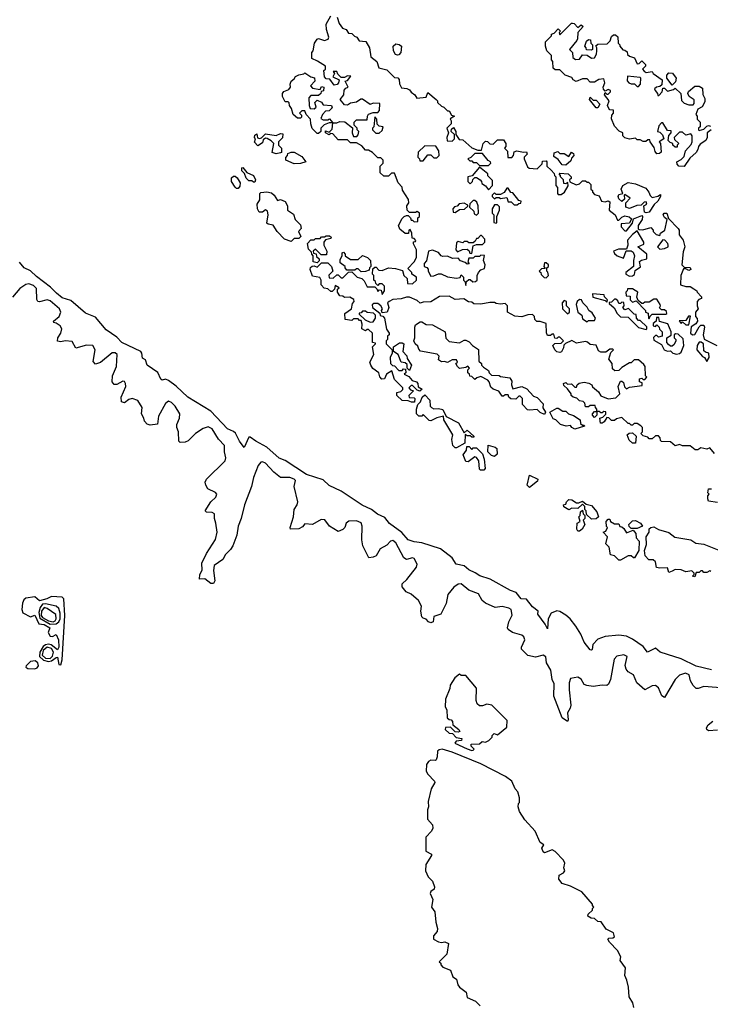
# Model space of a CAD drawing. Extents: x 2472589 to 2662339, y 701009 to 849030.
# Tile 186 of 256: x 2593815 to 2598368, y 756205 to 762690. Entities that reach past the tile are written whole.
import ezdxf

# ---------------------------------------------------------------- set-up
doc = ezdxf.new("R2010")
doc.units = 0

msp = doc.modelspace()

# ---------------------------------------------------------------- linework, layer by layer
at = {"layer": '0CON05XD'}
for points in [[(2595655, 762327.5), (2595687, 762333), (2595695, 762340), (2595733.3, 762313.3), (2595758.3, 762308.3), (2595760, 762285), (2595732.5, 762255), (2595745, 762240), (2595795, 762230), (2595805, 762250), (2595820, 762245), (2595818.3, 762221.7), (2595801.7, 762218.3), (2595800, 762205), (2595785, 762190), (2595735, 762190), (2595720, 762175), (2595722.5, 762125), (2595730, 762105), (2595755, 762102.5), (2595770, 762115), (2595760, 762145), (2595775, 762160), (2595805, 762147.5), (2595815, 762130), (2595870, 762125), (2595875, 762110), (2595855, 762090), (2595831.7, 762088.3), (2595810, 762065), (2595800, 762040), (2595815, 762030), (2595845, 762030), (2595857, 762037), (2595880, 762010), (2595905, 762010), (2595925, 762020), (2595958.3, 762018.3), (2596008.3, 761978.3), (2596007.5, 761945), (2596015, 761920), (2596038.3, 761921.7), (2596047, 761933), (2596050, 761955), (2596040, 761965), (2596040, 761975), (2596020, 761995), (2596020, 762015), (2596035, 762030), (2596105, 762030), (2596107.5, 762055), (2596115, 762067.5), (2596145, 762080), (2596175, 762080), (2596187, 762093), (2596188.3, 762138.3), (2596145, 762140), (2596125, 762132.5), (2596075, 762167.5), (2596063.3, 762166.7), (2596035, 762147.5), (2595995, 762140), (2595975, 762127.5), (2595955, 762130), (2595927.5, 762165), (2595952.5, 762195), (2595953, 762227), (2595965, 762240), (2595980, 762245), (2595960, 762285), (2595975, 762290), (2595998.3, 762318.3), (2595975, 762320), (2595955, 762310), (2595935, 762310), (2595911.7, 762331.7), (2595905, 762350), (2595881.7, 762348.3), (2595890, 762335), (2595880, 762315), (2595920, 762295), (2595916.4, 762273.6), (2595906.7, 762263.3), (2595888.3, 762258.3), (2595858.3, 762298.3), (2595835, 762300), (2595823, 762313), (2595820, 762355), (2595830, 762365), (2595830, 762385), (2595778.3, 762418.3), (2595740, 762435), (2595740, 762475), (2595750, 762485), (2595757.5, 762535), (2595775, 762562.5), (2595785, 762567.5), (2595825, 762552.5), (2595848.3, 762561.7), (2595852.5, 762575), (2595837.5, 762625), (2595835, 762660), (2595865, 762716.7)], [(2595906.7, 762706.7), (2595920, 762665), (2595943.6, 762633.6), (2595967.5, 762625), (2595981.7, 762601.7), (2596005, 762600), (2596021.7, 762581.7), (2596036.4, 762576.4), (2596051.7, 762551.7), (2596096.4, 762546.4), (2596120, 762505), (2596130, 762445), (2596170, 762415), (2596183.3, 762373.3), (2596235, 762360), (2596285, 762310), (2596308.3, 762308.3), (2596317, 762297), (2596318.3, 762268.3), (2596331.7, 762241.7), (2596367, 762237), (2596385, 762227.5), (2596395, 762212.5), (2596420, 762195), (2596432.5, 762172.5), (2596495, 762180), (2596505, 762210), (2596560, 762165), (2596570, 762155), (2596570, 762145), (2596595, 762120), (2596610, 762115), (2596635, 762090), (2596645, 762090), (2596661.7, 762061.7), (2596680, 762055), (2596651.7, 762038.3), (2596660, 762025), (2596660, 762005), (2596630, 761975), (2596642.5, 761945), (2596630, 761915), (2596633, 761893), (2596665, 761890), (2596680, 761905), (2596680, 761935), (2596660, 761955), (2596661.7, 761968.3), (2596675, 761980), (2596690, 761955), (2596690, 761935), (2596711.7, 761901.7), (2596735, 761900), (2596796.4, 761846.4), (2596835, 761830), (2596858.3, 761831.7), (2596870, 761875), (2596885, 761890), (2596898.3, 761888.3), (2596913, 761873), (2596935, 761870), (2596965, 761900), (2597005, 761900), (2597020, 761875), (2597020, 761855), (2597010, 761845), (2597030, 761825), (2597031.7, 761781.7), (2597058.3, 761781.7), (2597070, 761795), (2597075, 761820), (2597093, 761827), (2597135, 761817.5), (2597155, 761820), (2597160, 761805), (2597140, 761785), (2597140, 761775), (2597161.7, 761721.7), (2597172.5, 761712.5), (2597225, 761707.5), (2597258.3, 761741.7), (2597261.7, 761758.3), (2597285, 761760), (2597290, 761755), (2597290, 761725), (2597318.3, 761698.3), (2597338.3, 761678.3), (2597340, 761665), (2597350, 761655), (2597348.3, 761598.3), (2597360, 761585), (2597360, 761545), (2597365, 761540), (2597385, 761540), (2597406.4, 761553.6), (2597430, 761595), (2597428.3, 761618.3), (2597415, 761610), (2597401.7, 761611.7), (2597400, 761635), (2597380, 761655), (2597380, 761665), (2597370, 761675), (2597375, 761680), (2597430, 761675), (2597450, 761655), (2597450, 761645), (2597440, 761635), (2597441.7, 761621.7), (2597483, 761603), (2597505, 761610), (2597525, 761630), (2597545, 761630), (2597555, 761620), (2597565, 761620), (2597580, 761605), (2597580, 761575), (2597590, 761565), (2597590, 761555), (2597605, 761540), (2597635, 761530), (2597650, 761495), (2597675, 761490), (2597695, 761497.5), (2597705, 761490), (2597700, 761435), (2597740, 761405), (2597755, 761370), (2597765, 761370), (2597785, 761390), (2597805, 761397.5), (2597831.7, 761391.7), (2597848.3, 761378.3), (2597835, 761350), (2597780, 761345), (2597780, 761325), (2597805, 761300), (2597815, 761300), (2597855, 761350), (2597861.7, 761378.3), (2597915, 761400), (2597920, 761395), (2597917.5, 761375), (2597892.5, 761335), (2597892.5, 761312.5), (2597897.5, 761307.5), (2597923, 761307), (2597975, 761322.5), (2597990, 761305), (2597990, 761295), (2598010, 761275), (2598035, 761270), (2598040, 761285), (2598067, 761303), (2598082.5, 761375), (2598065, 761387.5), (2598057.5, 761405), (2598063, 761417), (2598080, 761415), (2598091.7, 761381.7), (2598156.1, 761316.1), (2598163, 761303), (2598163, 761273), (2598189.3, 761239.3), (2598200, 761195), (2598188.3, 761161.7), (2598180, 761075), (2598195, 761060), (2598235, 761057.5), (2598240, 761045), (2598225, 761037.5), (2598205, 761050), (2598191.7, 761048.3), (2598172.5, 761005), (2598170, 760945), (2598205, 760932.5), (2598235, 760932.5), (2598258.3, 760918.3), (2598277.5, 760905), (2598280, 760895), (2598310, 760865), (2598310, 760855), (2598291.7, 760848.3), (2598280, 760835), (2598280, 760805), (2598287.5, 760785), (2598270, 760765), (2598270, 760735), (2598281.7, 760721.7), (2598282.5, 760705), (2598273, 760687), (2598241.7, 760668.3), (2598237.5, 760625), (2598250, 760615), (2598265, 760617.5), (2598293.3, 760666.7), (2598305, 760677.5), (2598325, 760677.5), (2598330, 760665), (2598320, 760615), (2598327, 760587), (2598410, 760545)], [(2598195, 761722.5), (2598160, 761725), (2598148.3, 761738.3), (2598147.5, 761755), (2598175, 761770), (2598195, 761790), (2598203, 761827), (2598241.7, 761868.3), (2598247.5, 761885), (2598247.5, 761925), (2598238.3, 761938.3), (2598205, 761930), (2598185, 761950), (2598165, 761950), (2598130, 761915), (2598131.7, 761901.7), (2598160, 761875), (2598150, 761865), (2598148.3, 761851.7), (2598135, 761850), (2598120, 761865), (2598120, 761875), (2598101.7, 761881.7), (2598090, 761895), (2598093, 761927), (2598110, 761945), (2598108.3, 761958.3), (2598085, 761960), (2598055, 762010), (2598045, 762010), (2598028.3, 761991.7), (2598020, 761955), (2598035, 761950), (2598053, 761933), (2598060, 761905), (2598030, 761885), (2598040, 761875), (2598042.5, 761817.5), (2598031.7, 761808.3), (2598015, 761807.5), (2598003, 761823), (2597998.3, 761848.3), (2597970, 761885), (2597968.3, 761898.3), (2597955, 761900), (2597941.7, 761888.3), (2597925, 761887.5), (2597905, 761900), (2597885, 761900), (2597875, 761910), (2597835, 761902.5), (2597805, 761912.5), (2597790, 761925), (2597790, 761945), (2597767, 761957), (2597735, 761990), (2597717, 762037), (2597718.3, 762061.7), (2597730, 762075), (2597730, 762095), (2597705, 762097.5), (2597697.5, 762105), (2597690, 762125), (2597700, 762155), (2597670, 762195), (2597675, 762210), (2597685, 762200), (2597695, 762200), (2597710, 762215), (2597710, 762225), (2597695, 762230), (2597675, 762220), (2597663, 762233), (2597660, 762245), (2597672.5, 762275), (2597665, 762300), (2597633, 762297), (2597605, 762280), (2597575, 762280), (2597555, 762300), (2597525, 762300), (2597483.6, 762283.6), (2597463.6, 762293.6), (2597455, 762310), (2597410, 762325), (2597375, 762360), (2597345, 762360), (2597331.7, 762371.7), (2597330, 762415), (2597320, 762425), (2597320, 762455), (2597290, 762485), (2597280, 762515), (2597280, 762545), (2597320, 762585), (2597320, 762595), (2597338.3, 762601.7), (2597365, 762630), (2597380, 762615), (2597370, 762605), (2597375, 762590), (2597451.7, 762668.3), (2597458.3, 762668.3), (2597470, 762665), (2597495, 762640), (2597515, 762657.5), (2597530, 762645), (2597493, 762607), (2597492.5, 762565), (2597487, 762553), (2597440, 762495), (2597460, 762475), (2597461.7, 762441.7), (2597478.3, 762428.3), (2597505, 762430), (2597525, 762460), (2597555, 762457.5), (2597585, 762437.5), (2597605, 762440), (2597617, 762463), (2597620, 762485), (2597620, 762505), (2597611.7, 762518.3), (2597625, 762530), (2597688.3, 762531.7), (2597708.3, 762551.7), (2597715, 762580), (2597728.3, 762591.7), (2597741.7, 762591.7), (2597757, 762577), (2597760, 762535), (2597770, 762525), (2597770, 762515), (2597791.7, 762491.7), (2597805, 762490), (2597818.3, 762478.3), (2597821.7, 762461.7), (2597835, 762450), (2597868.3, 762438.3), (2597885, 762400), (2597898.3, 762401.7), (2597915, 762420), (2597940, 762395), (2597940, 762385), (2597920, 762365), (2597931.7, 762351.7), (2597945, 762342.5), (2597985, 762350), (2597990, 762335), (2598050, 762295), (2598048.3, 762261.7), (2598035, 762250), (2598013, 762247), (2598000, 762235), (2598003, 762223), (2598020, 762205), (2598021.7, 762191.7), (2598028.3, 762191.7), (2598050, 762215), (2598055, 762240), (2598065, 762240), (2598085, 762220), (2598125, 762230), (2598135, 762240), (2598172.5, 762205), (2598178.3, 762158.3), (2598195, 762140), (2598225, 762130), (2598255, 762130), (2598261.7, 762138.3), (2598261.7, 762161.7), (2598227.5, 762185), (2598220, 762205), (2598223, 762217), (2598265, 762252.5), (2598295, 762252.5), (2598315, 762240), (2598318.3, 762198.3), (2598331.7, 762171.7), (2598331.7, 762148.3), (2598313, 762117), (2598285, 762100), (2598272.5, 762065), (2598280, 762055), (2598280, 762035), (2598300, 762015), (2598300, 761985), (2598290, 761975), (2598290, 761965), (2598295, 761960), (2598325, 761970), (2598345, 761990), (2598355, 761992.5), (2598369.3, 761989.3)], [(2597585, 762490), (2597551.7, 762491.7), (2597550, 762505), (2597540, 762515), (2597551.7, 762548.3), (2597565, 762560), (2597578.3, 762558.3), (2597580, 762535), (2597590, 762525), (2597590, 762495), (2597585, 762490)], [(2596305, 762456.7), (2596291.7, 762461.7), (2596280, 762485), (2596277.5, 762515), (2596295, 762532.5), (2596317, 762527), (2596332.5, 762515), (2596326.2, 762475), (2596315, 762460), (2596305, 762456.7)], [(2598395, 759832.5), (2598365, 759870), (2598345, 759862.5), (2598305, 759870), (2598285, 759857.5), (2598267, 759857), (2598235, 759882.5), (2598185, 759883.3), (2598165, 759892.5), (2598135, 759883.8), (2598105, 759910), (2598045, 759912.5), (2598038.3, 759918.3), (2598037, 759937), (2598025, 759950), (2598005, 759950), (2597985, 759930), (2597965, 759930), (2597955, 759940), (2597925, 759950), (2597910, 759965), (2597920, 759975), (2597920, 760005), (2597910, 760015), (2597885, 760030), (2597865, 760030), (2597855, 760020), (2597845, 760020), (2597835, 760030), (2597825, 760030), (2597785, 760070), (2597748.3, 760061.7), (2597735, 760050), (2597715, 760050), (2597698.3, 760068.3), (2597685, 760070), (2597668.3, 760041.7), (2597655, 760032.5), (2597642.5, 760032.5), (2597640, 760065), (2597658.3, 760071.7), (2597678.3, 760091.7), (2597678.3, 760108.3), (2597665, 760110), (2597655, 760100), (2597645, 760100), (2597635, 760110), (2597620, 760110), (2597620, 760085), (2597605, 760070), (2597590, 760085), (2597590, 760095), (2597605, 760110), (2597620, 760110), (2597620, 760125), (2597610, 760135), (2597608.3, 760148.3), (2597575, 760150), (2597565, 760140), (2597545, 760140), (2597540, 760165), (2597530, 760175), (2597505, 760180), (2597487, 760197), (2597463, 760203), (2597450, 760215), (2597450, 760225), (2597425, 760260), (2597401.7, 760281.7), (2597400, 760295), (2597415, 760300), (2597425, 760290), (2597451.7, 760291.7), (2597475, 760270), (2597485, 760270), (2597490, 760285), (2597503, 760297), (2597535, 760302.5), (2597567, 760297), (2597586.4, 760286.4), (2597591.7, 760271.7), (2597629.3, 760239.3), (2597645, 760212.5), (2597695, 760192.5), (2597745, 760200), (2597770, 760225), (2597760, 760275), (2597775, 760310), (2597785, 760310), (2597795, 760300), (2597802.5, 760272.5), (2597815, 760260), (2597835, 760270), (2597918.3, 760281.7), (2597918.3, 760298.3), (2597900, 760305), (2597900, 760325), (2597915, 760330), (2597925, 760320), (2597935, 760320), (2597950, 760335), (2597940, 760345), (2597937.5, 760405), (2597928.3, 760418.3), (2597895, 760450), (2597865, 760450), (2597845, 760430), (2597835, 760430), (2597785, 760400), (2597765, 760380), (2597738.3, 760378.3), (2597721.7, 760391.7), (2597720, 760425), (2597697.5, 760455), (2597711.7, 760498.3), (2597730, 760515), (2597725, 760520), (2597705, 760520), (2597679.3, 760500.7), (2597645, 760500), (2597629.3, 760509.3), (2597615, 760547.5), (2597575, 760550), (2597557, 760567), (2597545, 760570), (2597485, 760560), (2597455, 760577.5), (2597411.7, 760558.3), (2597402.5, 760547.5), (2597400.7, 760529.3), (2597386.4, 760503.6), (2597375, 760497.5), (2597355, 760502.5), (2597342.5, 760515), (2597330, 760545), (2597343, 760557), (2597385, 760560), (2597400, 760575), (2597375, 760600), (2597365, 760600), (2597355, 760590), (2597341.7, 760591.7), (2597335, 760620), (2597325, 760620), (2597315, 760610), (2597295, 760610), (2597287, 760627), (2597285, 760690), (2597245, 760702.5), (2597223, 760703), (2597210, 760715), (2597207.5, 760735), (2597195, 760747.5), (2597163.6, 760746.4), (2597125, 760732.5), (2597078.3, 760738.3), (2597030, 760765), (2597030, 760805), (2597015, 760820), (2596985, 760817.5), (2596955, 760820), (2596945, 760827.5), (2596915, 760827.5), (2596855, 760817.5), (2596808.3, 760818.3), (2596795, 760830), (2596773, 760833), (2596741.7, 760851.7), (2596685, 760847.5), (2596645, 760870), (2596583, 760867), (2596525, 760832.5), (2596475, 760830), (2596455, 760822.5), (2596435, 760840), (2596385, 760862.5), (2596365, 760862.5), (2596329.3, 760850.7), (2596275, 760847.5), (2596250, 760835), (2596240, 760825), (2596247.5, 760795), (2596237, 760763), (2596205, 760760), (2596200, 760775), (2596207.5, 760785), (2596196.4, 760806.4), (2596175, 760820), (2596148.3, 760821.7), (2596138.3, 760811.7), (2596140, 760795), (2596188.3, 760758.3), (2596191.7, 760741.7), (2596208.3, 760738.3), (2596220, 760725), (2596233, 760653), (2596250, 760625), (2596250, 760615), (2596240, 760605), (2596240, 760585), (2596230, 760575), (2596230, 760555), (2596270, 760515), (2596270, 760495), (2596257.5, 760465), (2596260, 760425), (2596271.7, 760411.7), (2596285, 760410), (2596315, 760380), (2596335, 760380), (2596345, 760390), (2596358.3, 760388.3), (2596360, 760365), (2596350, 760355), (2596379.3, 760339.3), (2596403, 760313), (2596430, 760305), (2596440, 760295), (2596441.7, 760271.7), (2596467, 760257), (2596453, 760243), (2596435, 760250), (2596405, 760280), (2596395, 760280), (2596380, 760265), (2596391.7, 760251.7), (2596410, 760245), (2596380, 760215), (2596381.7, 760201.7), (2596415, 760200), (2596420, 760195), (2596418.3, 760171.7), (2596398.3, 760171.7), (2596375, 760180), (2596335, 760182.5), (2596300, 760215), (2596300, 760235), (2596328.3, 760241.7), (2596340, 760255), (2596340, 760265), (2596285, 760320), (2596268.3, 760378.3), (2596233.6, 760356.4), (2596220, 760325), (2596203, 760323), (2596188.3, 760338.3), (2596182.5, 760365), (2596143.6, 760393.6), (2596130, 760415), (2596122.5, 760435), (2596150, 760485), (2596140, 760535), (2596160, 760555), (2596160, 760560), (2596140, 760565), (2596140, 760625), (2596115, 760650), (2596105, 760650), (2596095, 760640), (2596070, 760655), (2596072.5, 760685), (2596065, 760710), (2596055, 760710), (2596045, 760720), (2596015, 760720), (2596005, 760710), (2595960, 760715), (2595957.5, 760755), (2596002.5, 760785), (2596008.3, 760821.7), (2596020, 760835), (2596018.3, 760848.3), (2595991.7, 760861.7), (2595955, 760860), (2595945, 760870), (2595925, 760872.5), (2595910, 760895), (2595910, 760915), (2595920, 760925), (2595895, 760940), (2595890, 760915), (2595875, 760900), (2595865, 760900), (2595847, 760917), (2595821.7, 760921.7), (2595802.5, 760945), (2595802.5, 760975), (2595793, 760993), (2595745, 761000), (2595730, 761045), (2595731.7, 761058.3), (2595743, 761067), (2595755, 761070), (2595775, 761060), (2595805, 761090), (2595845, 761090), (2595870, 761065), (2595880, 761035), (2595853, 761007), (2595855, 760990), (2595881.7, 760988.3), (2595905, 761010), (2595915, 761010), (2595935, 760990), (2595945, 760990), (2595981.7, 761028.3), (2596005, 761030), (2596040, 760995), (2596070, 760985), (2596085, 760970), (2596105, 760930), (2596155, 760930), (2596168.3, 760918.3), (2596175, 760900), (2596185, 760910), (2596198.3, 760908.3), (2596205, 760880), (2596220, 760905), (2596220, 760935), (2596205, 760950), (2596185, 760950), (2596175, 760940), (2596161.7, 760951.7), (2596160, 760965), (2596150, 760975), (2596150, 761005), (2596140, 761015), (2596141.7, 761048.3), (2596155, 761060), (2596165, 761060), (2596181.7, 761041.7), (2596205, 761037.5), (2596245, 761056.7), (2596292.3, 761052.3), (2596339.3, 761039.3), (2596347.5, 761005), (2596370, 760985), (2596371.7, 760951.7), (2596405, 760950), (2596430, 760975), (2596430, 760995), (2596400, 761015), (2596400, 761025), (2596372.5, 761052.5), (2596414.1, 761095.9), (2596430, 761125), (2596431.2, 761175), (2596410, 761215), (2596411.7, 761228.3), (2596425, 761230), (2596427, 761237), (2596415, 761250), (2596401.7, 761251.7), (2596400, 761285), (2596388.3, 761308.3), (2596380, 761305), (2596378.3, 761281.7), (2596355, 761282.5), (2596320.7, 761310.7), (2596312.5, 761335), (2596335, 761380), (2596350, 761395), (2596365, 761400), (2596375, 761400), (2596390, 761385), (2596395, 761370), (2596405, 761370), (2596415, 761360), (2596438.3, 761361.7), (2596440, 761385), (2596450, 761395), (2596450, 761415), (2596435, 761427.5), (2596425, 761420), (2596385, 761420), (2596370, 761435), (2596367.5, 761465), (2596380, 761485), (2596377, 761507), (2596338.3, 761568.3), (2596337, 761587), (2596310, 761615), (2596285, 761680), (2596265, 761680), (2596245, 761660), (2596215, 761660), (2596191.7, 761681.7), (2596190, 761725), (2596210, 761745), (2596210, 761765), (2596195, 761780), (2596175, 761780), (2596140, 761815), (2596115, 761830), (2596095, 761830), (2596069.3, 761859.3), (2596035, 761880), (2595995, 761880), (2595975, 761900), (2595915, 761900), (2595878.3, 761938.3), (2595865, 761940), (2595855, 761932.5), (2595830, 761945), (2595831.7, 761958.3), (2595855, 761950), (2595875, 761970), (2595880, 762010), (2595855, 762010), (2595821.7, 761998.3), (2595800, 761975), (2595800, 761955), (2595785, 761940), (2595775, 761940), (2595743, 761973), (2595733.3, 762005), (2595732.5, 762035), (2595702.5, 762065), (2595695, 762090), (2595675, 762090), (2595660, 762075), (2595671.7, 762061.7), (2595671.7, 762048.3), (2595665, 762042.5), (2595645, 762042.5), (2595617.5, 762065), (2595607.5, 762105), (2595592.5, 762125), (2595591.7, 762141.7), (2595585, 762150), (2595565, 762150), (2595547.5, 762185), (2595547.5, 762205), (2595555, 762217.5), (2595589.3, 762230.7), (2595600, 762245), (2595597.5, 762265), (2595603.9, 762286.1), (2595625, 762300), (2595633.3, 762316.7), (2595655, 762327.5)], [(2597895, 762250), (2597906.7, 762265), (2597910, 762305), (2597905, 762310), (2597821.7, 762318.3), (2597818.3, 762288.3), (2597830, 762275), (2597845, 762267.5), (2597867, 762267), (2597885, 762250), (2597895, 762250)], [(2598115, 762260), (2598080, 762305), (2598080, 762325), (2598095, 762340), (2598118.3, 762338.3), (2598142.5, 762305), (2598138.3, 762281.7), (2598115, 762260)], [(2597625, 762110), (2597615, 762110), (2597570, 762165), (2597575, 762180), (2597595, 762160), (2597615, 762160), (2597640, 762135), (2597625, 762110)], [(2596185, 761942.5), (2596205, 761960), (2596210, 761985), (2596185, 761990), (2596171.7, 762001.7), (2596170, 762035), (2596155, 762050), (2596150, 761985), (2596140, 761975), (2596140, 761965), (2596163, 761943), (2596185, 761942.5)], [(2595505, 761807.5), (2595480, 761815), (2595490, 761875), (2595473, 761893), (2595447, 761907), (2595435, 761910), (2595420, 761900), (2595415, 761880), (2595385, 761860), (2595363, 761883), (2595370, 761905), (2595363.6, 761913.6), (2595365, 761930), (2595378.3, 761938.3), (2595381.7, 761911.7), (2595395, 761907.5), (2595408.3, 761911.7), (2595435, 761937.5), (2595505, 761926.7), (2595535, 761940), (2595548.3, 761938.3), (2595547, 761913), (2595520, 761885), (2595520, 761865), (2595540, 761845), (2595540, 761815), (2595535, 761812.5), (2595505, 761807.5)], [(2598372.5, 761965), (2598347.5, 761945), (2598346.4, 761913.6), (2598337.5, 761895), (2598300.5, 761869.5), (2598290, 761855), (2598286, 761835), (2598275, 761816.7), (2598232, 761778), (2598195, 761722.5)], [(2596475, 761760), (2596505, 761800), (2596525, 761800), (2596545, 761780), (2596565, 761780), (2596580, 761795), (2596577, 761827), (2596558.3, 761858.3), (2596485, 761860), (2596441.7, 761818.3), (2596440, 761785), (2596450, 761775), (2596451.7, 761761.7), (2596475, 761760)], [(2595625, 761740), (2595570, 761765), (2595568.3, 761781.7), (2595580, 761795), (2595581.7, 761808.3), (2595605, 761817.5), (2595625, 761817.5), (2595675, 761790), (2595700, 761755), (2595665, 761743.3), (2595625, 761740)], [(2596905, 761730), (2596920, 761745), (2596917.5, 761755), (2596903.6, 761763.6), (2596865, 761810), (2596815, 761810), (2596788.3, 761781.7), (2596770, 761775), (2596781.7, 761761.7), (2596795, 761760), (2596805, 761750), (2596825, 761750), (2596845, 761730), (2596905, 761730)], [(2597415, 761732.5), (2597390, 761735), (2597365, 761770), (2597335, 761790), (2597337, 761813), (2597361.7, 761821.7), (2597375, 761810), (2597405, 761810), (2597435, 761790), (2597451.7, 761818.3), (2597465, 761810), (2597467.5, 761795), (2597451.7, 761778.3), (2597448.3, 761761.7), (2597415, 761732.5)], [(2595365, 761620), (2595355, 761620), (2595345, 761630), (2595325, 761630), (2595307, 761647), (2595297.5, 761677.5), (2595280, 761695), (2595280, 761715), (2595285, 761717.5), (2595313, 761683), (2595356.7, 761665), (2595370, 761635), (2595365, 761620)], [(2596905, 761570), (2596931.7, 761598.3), (2596931.7, 761631.7), (2596901.7, 761661.7), (2596900, 761675), (2596845, 761720), (2596798.3, 761661.7), (2596770, 761655), (2596770, 761625), (2596785, 761610), (2596800, 761625), (2596801.7, 761638.3), (2596815, 761650), (2596825, 761650), (2596850, 761635), (2596860, 761625), (2596861.7, 761611.7), (2596886.4, 761596.4), (2596905, 761570)], [(2595255, 761577.5), (2595245, 761577.5), (2595235, 761587.5), (2595210, 761625), (2595212, 761648), (2595225, 761660), (2595235, 761660), (2595249.3, 761649.3), (2595267.5, 761615), (2595266.4, 761593.6), (2595255, 761577.5)], [(2597945, 761417.5), (2597932.5, 761422.5), (2597930, 761465), (2597950, 761475), (2597945, 761490), (2597931.7, 761488.3), (2597911.7, 761468.3), (2597883.6, 761466.4), (2597835, 761447.5), (2597810, 761455), (2597810, 761485), (2597840, 761515), (2597805, 761540), (2597800, 761535), (2597801.7, 761508.3), (2597785, 761492.5), (2597765, 761510), (2597760, 761525), (2597765, 761540), (2597790, 761545), (2597780, 761575), (2597790.7, 761599.3), (2597827, 761617), (2597875, 761610), (2597941.7, 761581.7), (2597962.5, 761555), (2597971.7, 761531.7), (2597985, 761520), (2598021.7, 761528.3), (2598038.3, 761538.3), (2598040, 761525), (2598022.5, 761495), (2597997, 761473), (2597965, 761423.3), (2597945, 761417.5)], [(2595605, 761230), (2595560, 761245), (2595512.5, 761295), (2595486.4, 761336.4), (2595453, 761343), (2595445, 761350), (2595452.5, 761405), (2595449.3, 761429.3), (2595435, 761437.5), (2595415, 761422.5), (2595393.3, 761423.3), (2595382.5, 761445), (2595380, 761475), (2595397, 761503), (2595397.5, 761545), (2595405, 761552.5), (2595445, 761556.7), (2595475, 761550), (2595492.5, 761535), (2595515, 761500), (2595535, 761506.7), (2595565, 761492.5), (2595580, 761465), (2595580, 761435), (2595619.3, 761409.3), (2595630, 761375), (2595665, 761340), (2595670, 761315), (2595652.5, 761295), (2595668.3, 761261.7), (2595655, 761250), (2595625, 761250), (2595605, 761230)], [(2597095, 761470), (2597105, 761480), (2597118.3, 761481.7), (2597120, 761495), (2597105, 761500), (2597065, 761550), (2597051.7, 761551.7), (2597035, 761580), (2597025, 761580), (2597008.3, 761551.7), (2596985, 761540), (2596955, 761540), (2596945, 761550), (2596930, 761535), (2596930, 761525), (2596945, 761510), (2596955, 761520), (2596975, 761520), (2596985, 761512.5), (2597025, 761520), (2597035, 761490), (2597055, 761490), (2597075, 761470), (2597095, 761470)], [(2596685, 761420), (2596715, 761440), (2596747, 761443), (2596768.3, 761461.7), (2596768.3, 761468.3), (2596745, 761482.5), (2596711.7, 761478.3), (2596698.3, 761461.7), (2596681.7, 761458.3), (2596670, 761445), (2596671.7, 761421.7), (2596685, 761420)], [(2596825, 761402.5), (2596840, 761415), (2596837.5, 761465), (2596828.3, 761488.3), (2596815, 761500), (2596805, 761500), (2596781.7, 761478.3), (2596780, 761455), (2596808.3, 761428.3), (2596811.7, 761411.7), (2596825, 761402.5)], [(2596955, 761350), (2596960, 761355), (2596960, 761395), (2596977.5, 761435), (2596977, 761457), (2596965, 761470), (2596945, 761470), (2596930, 761445), (2596930, 761415), (2596940, 761405), (2596940, 761355), (2596955, 761350)], [(2595775, 761090), (2595750, 761095), (2595750, 761135), (2595740, 761145), (2595738.3, 761158.3), (2595718.3, 761178.3), (2595713, 761217), (2595735, 761240), (2595755, 761240), (2595765, 761250), (2595795, 761250), (2595805, 761260), (2595825, 761260), (2595835, 761267.5), (2595857, 761267), (2595867, 761257), (2595865, 761250), (2595830, 761240), (2595820, 761225), (2595820, 761205), (2595840, 761165), (2595838.3, 761141.7), (2595801.7, 761141.7), (2595765, 761180), (2595750, 761165), (2595751.7, 761151.7), (2595768.3, 761148.3), (2595771.7, 761131.7), (2595790, 761115), (2595788.3, 761101.7), (2595775, 761090)], [(2596795, 761150), (2596805, 761200), (2596825, 761210), (2596865, 761210), (2596880, 761225), (2596880, 761245), (2596858.3, 761268.3), (2596851.7, 761268.3), (2596835, 761250), (2596825, 761250), (2596818.3, 761231.7), (2596805, 761220), (2596775, 761220), (2596765, 761230), (2596745, 761230), (2596735, 761220), (2596705, 761230), (2596695, 761220), (2596690, 761175), (2596701.7, 761161.7), (2596733, 761177), (2596765, 761180), (2596778.3, 761168.3), (2596781.7, 761151.7), (2596795, 761150)], [(2597835, 761000), (2597855, 761002.5), (2597867, 761013), (2597871.2, 761038.8), (2597907, 761063), (2597901.7, 761098.3), (2597913, 761107), (2597950, 761115), (2597950, 761145), (2597890, 761195), (2597928.3, 761211.7), (2597930, 761225), (2597885, 761300), (2597853.6, 761276.4), (2597821.7, 761238.3), (2597823.3, 761205), (2597815, 761180), (2597761.7, 761178.3), (2597730, 761165), (2597735, 761150), (2597752.5, 761135), (2597795, 761120), (2597811.7, 761168.3), (2597845, 761167.5), (2597859.3, 761159.3), (2597867.5, 761135), (2597860, 761105), (2597860, 761065), (2597810, 761025), (2597810, 761015), (2597835, 761000)], [(2598035, 761180), (2598065, 761182.5), (2598090, 761195), (2598090, 761205), (2598087, 761217), (2598068.3, 761238.3), (2598055, 761240), (2598020, 761195), (2598035, 761180)], [(2596065, 761030), (2596045, 761050), (2596035, 761050), (2596025, 761040), (2595971.7, 761041.7), (2595960, 761055), (2595960, 761065), (2595928.3, 761088.3), (2595928.3, 761111.7), (2595940, 761135), (2595940, 761155), (2595948.3, 761158.3), (2595960, 761145), (2595960, 761135), (2595995, 761110), (2596045, 761110), (2596075, 761137.5), (2596107.5, 761125), (2596127.5, 761105), (2596130, 761065), (2596120, 761055), (2596118.3, 761041.7), (2596095, 761032.5), (2596065, 761030)], [(2596755, 760940), (2596760, 760965), (2596775, 760980), (2596785, 760980), (2596803, 760963), (2596820, 760965), (2596830, 760975), (2596830, 761005), (2596840, 761025), (2596855, 761042.5), (2596878.3, 761051.7), (2596882.5, 761075), (2596872.5, 761105), (2596878.3, 761138.3), (2596855, 761140), (2596845, 761130), (2596815, 761130), (2596805, 761120), (2596775, 761120), (2596770, 761095), (2596777, 761083), (2596765, 761080), (2596751.7, 761091.7), (2596721.7, 761101.7), (2596705, 761120), (2596668.3, 761118.3), (2596635, 761133.3), (2596605, 761130), (2596592.5, 761135), (2596575, 761156.7), (2596535, 761172.5), (2596510, 761165), (2596497, 761103), (2596480, 761085), (2596480, 761065), (2596498.3, 761058.3), (2596507.5, 761047.5), (2596507.5, 761035), (2596525, 761000), (2596545, 761002.5), (2596575, 761017.5), (2596593, 761017), (2596635, 760997.5), (2596695, 760987.5), (2596718.3, 760991.7), (2596725, 761010), (2596740, 760995), (2596740, 760975), (2596750, 760965), (2596755, 760940)], [(2598375, 758408.6), (2598275, 758432.2), (2598175, 758480), (2598085, 758509.1), (2598036.7, 758525), (2598005, 758550), (2597953.6, 758523.6), (2597925, 758562.5), (2597855, 758610.8), (2597815, 758629.2), (2597764.1, 758635.9), (2597675, 758627.1), (2597625, 758610), (2597593.8, 758575), (2597588.8, 758541.2), (2597585, 758536.7), (2597575, 758540), (2597535, 758590), (2597512.8, 758642.8), (2597480.9, 758695), (2597443.9, 758743.9), (2597415, 758769.1), (2597375, 758791.9), (2597355.7, 758795.7), (2597318.6, 758781.4), (2597297.5, 758745), (2597295, 758677.5), (2597279.7, 758709.7), (2597230, 758775), (2597233.3, 758795), (2597195, 758824), (2597155, 758873.3), (2597120, 758875), (2597088.3, 758918.3), (2597051.1, 758931.1), (2596916.3, 759006.3), (2596847.9, 759027.9), (2596816.9, 759046.9), (2596775, 759067.5), (2596743.9, 759093.9), (2596692.5, 759105), (2596665, 759146.7), (2596588.8, 759205), (2596465, 759244.2), (2596415, 759251.1), (2596375, 759264.3), (2596333.2, 759313.2), (2596252.4, 759372.4), (2596222.3, 759412.3), (2596174.2, 759434.2), (2596135, 759463.8), (2596072.1, 759492.1), (2595935, 759584.2), (2595855, 759622), (2595815, 759658.6), (2595705, 759695.6), (2595565, 759787.1), (2595525, 759802.9), (2595444.4, 759875), (2595371.2, 759915), (2595335, 759940), (2595325, 759940), (2595295, 759872.5), (2595263.4, 759913.4), (2595236.7, 759966.7), (2595225, 759978.1), (2595185, 759996.5), (2595075, 760112.2), (2594923.2, 760203.2), (2594846.3, 760276.3), (2594795, 760314.3), (2594775, 760322.5), (2594755, 760316), (2594745, 760322), (2594725.5, 760365.5), (2594656, 760415), (2594645, 760450), (2594625, 760460), (2594620, 760495), (2594612.5, 760505), (2594488.6, 760565), (2594455, 760598.6), (2594385, 760646.7), (2594315, 760731.9), (2594247.9, 760757.9), (2594150.9, 760840.9), (2594095, 760859.4), (2594058.1, 760888.1), (2594018.8, 760928.8), (2593925, 760998.1), (2593886.4, 761036.4), (2593845, 761056), (2593812.7, 761092.7)], [(2597285, 760990), (2597300, 761005), (2597297, 761027), (2597290, 761035), (2597290, 761055), (2597300, 761065), (2597300, 761075), (2597285, 761090), (2597275, 761090), (2597270, 761065), (2597278.3, 761051.7), (2597255, 761050), (2597240, 761035), (2597250, 761025), (2597251.7, 761011.7), (2597271.7, 760991.7), (2597285, 760990)], [(2598463.6, 758286.4), (2598325, 758299.4), (2598287.5, 758285), (2598275, 758286), (2598254.4, 758304.4), (2598236.2, 758335), (2598228.8, 758375), (2598204.2, 758385.8), (2598165, 758372.5), (2598136.1, 758343.9), (2598065, 758226.7), (2598047.7, 758237.7), (2598025, 758288.8), (2598005, 758304), (2597985, 758302), (2597935, 758276.2), (2597882.2, 758322.2), (2597861.2, 758375), (2597825, 758396), (2597811.7, 758411.7), (2597805.7, 758435.7), (2597819.2, 758495), (2597797.6, 758507.6), (2597751.8, 758498.2), (2597732.7, 758477.3), (2597708.6, 758345), (2597697, 758313), (2597686.1, 758303.9), (2597655, 758306.9), (2597595, 758298.5), (2597552.5, 758305), (2597535, 758312), (2597515, 758346.2), (2597495, 758358.8), (2597445, 758350), (2597437.8, 758322.2), (2597437.4, 758277.4), (2597448, 758175), (2597444.5, 758155.5), (2597425.6, 758124.4), (2597431.2, 758078.8), (2597425, 758068.8), (2597391.7, 758091.7), (2597336.9, 758235), (2597338.1, 758315), (2597325.6, 758345), (2597315.5, 758405.5), (2597288, 758455), (2597284, 758494), (2597265, 758504), (2597215, 758491.4), (2597165, 758502.5), (2597123.8, 758545), (2597122.7, 758557.3), (2597144.4, 758605), (2597138.9, 758625), (2597125, 758636.7), (2597064, 758655), (2597034.3, 758674.3), (2597030, 758685), (2597039.2, 758725), (2597062.1, 758767.9), (2597054.2, 758805), (2597040, 758815), (2596995, 758825.6), (2596948.3, 758818.3), (2596885, 758847.5), (2596864, 758865), (2596839.4, 758909.4), (2596775, 758932.5), (2596725, 758974.4), (2596705, 758972.2), (2596676.8, 758953.2), (2596637.8, 758905), (2596625.8, 758844.2), (2596590, 758775), (2596545, 758760), (2596540, 758725), (2596525, 758717.5), (2596510, 758725), (2596495, 758742.5), (2596475, 758747.5), (2596466.7, 758756.7), (2596460, 758795), (2596463, 758827), (2596443.8, 758865), (2596395, 758906.2), (2596362.5, 758922.5), (2596336, 758955), (2596336.2, 758975), (2596367, 759003), (2596430.6, 759085), (2596434.4, 759105), (2596415, 759141.2), (2596405, 759145.8), (2596365.7, 759134.3), (2596346, 759145), (2596293.7, 759243.7), (2596275, 759259.4), (2596258.8, 759255), (2596235, 759228.6), (2596190, 759205), (2596165, 759160), (2596145, 759150), (2596116.7, 759146.7), (2596077.5, 759225), (2596069.4, 759265), (2596073.3, 759355), (2596065, 759377.1), (2596035, 759388.6), (2595985, 759387.5), (2595967.5, 759375), (2595957.5, 759345), (2595945, 759332.5), (2595915, 759320), (2595856.2, 759355), (2595825.6, 759395.6), (2595802.7, 759397.3), (2595745, 759366), (2595695, 759368.8), (2595679.3, 759350.7), (2595655, 759337.5), (2595600, 759335), (2595597.5, 759345), (2595620, 759415), (2595624.3, 759465), (2595644.2, 759495), (2595648.6, 759515), (2595624.2, 759615), (2595632, 759655), (2595623.8, 759665), (2595595, 759674.4), (2595535, 759676), (2595489.1, 759709.1), (2595435, 759770), (2595415, 759778.8), (2595405, 759776.7), (2595387, 759753), (2595355.6, 759675), (2595341.9, 759615), (2595296.1, 759493.9), (2595275.7, 759405), (2595254.5, 759355), (2595245.5, 759295), (2595220, 759225), (2595205, 759200), (2595171.9, 759168.1), (2595153.8, 759135), (2595095.7, 759094.3), (2595092.8, 759062.8), (2595100.5, 758995), (2595093.3, 758976.7), (2595075, 758975.8), (2595035, 759007.5), (2595000, 759005), (2595002.5, 759035), (2595017.5, 759065), (2595015, 759110), (2595046.4, 759173.6), (2595105, 759267.5), (2595115.8, 759315), (2595108.8, 759375), (2595098.8, 759405), (2595100, 759435), (2595084.1, 759444.1), (2595046, 759446), (2595036.7, 759455), (2595074.4, 759515.6), (2595108.8, 759545), (2595113.3, 759565), (2595105, 759576.2), (2595055, 759600), (2595041.2, 759625), (2595038, 759645), (2595045.8, 759665), (2595170, 759785), (2595174.2, 759805), (2595164.2, 759845), (2595163.8, 759885), (2595125, 759928), (2595082.9, 759995), (2595057.8, 760007.8), (2595025, 759997.3), (2594974.6, 759965.4), (2594925, 759916.7), (2594905, 759907.5), (2594872.5, 759905), (2594863.8, 759915), (2594861.2, 759975), (2594851.2, 760005), (2594851.2, 760025), (2594868, 760065), (2594870, 760095), (2594839.2, 760145), (2594815, 760168.6), (2594795, 760178.6), (2594775, 760163.3), (2594730, 760080), (2594723.3, 760026.7), (2594675, 760020), (2594655, 760026.7), (2594636.7, 760045), (2594633.3, 760065), (2594616.7, 760095), (2594622.5, 760135), (2594593, 760183), (2594556.4, 760196.4), (2594535, 760188.8), (2594505, 760166.7), (2594485, 760172.5), (2594484.5, 760205), (2594513.5, 760275), (2594512, 760295), (2594505, 760306.7), (2594495, 760310), (2594455, 760286.7), (2594437, 760287), (2594423.3, 760305), (2594426, 760345), (2594453, 760407), (2594456.9, 760485), (2594445, 760495.6), (2594425, 760495.5), (2594348.2, 760431.8), (2594315, 760422.5), (2594298, 760438), (2594311.2, 760515), (2594297.5, 760545), (2594255, 760547.5), (2594185, 760527.5), (2594160, 760570), (2594115, 760576), (2594085, 760569.2), (2594065, 760573.3), (2594065.8, 760595), (2594085, 760626.7), (2594091.9, 760655), (2594082.5, 760675), (2594055, 760692.5), (2594040, 760695), (2594037.5, 760705), (2594074, 760735), (2594085.8, 760765), (2594077.5, 760785), (2594015, 760837.9), (2593995, 760844.4), (2593945, 760831.1), (2593934.5, 760834.5), (2593928.3, 760848.3), (2593925, 760920), (2593905, 760939.4), (2593875, 760951.4), (2593855, 760947.1), (2593815, 760920.8), (2593768, 760862)], [(2597685, 760830), (2597690, 760845), (2597670, 760865), (2597668.3, 760878.3), (2597590, 760885), (2597593, 760863), (2597675, 760840), (2597685, 760830)], [(2597965, 760720), (2597971.7, 760738.3), (2597985, 760750), (2598075, 760750), (2598080, 760755), (2598078.3, 760768.3), (2598065, 760780), (2598045, 760780), (2598031.7, 760791.7), (2598040, 760805), (2598037.5, 760815), (2598015, 760850), (2597995, 760850), (2597965, 760830), (2597935, 760830), (2597925, 760820), (2597915, 760820), (2597891.7, 760841.7), (2597882.5, 760862.5), (2597890, 760895), (2597855, 760917.5), (2597821.7, 760918.3), (2597820, 760905), (2597810, 760895), (2597811.7, 760871.7), (2597838.3, 760868.3), (2597840, 760845), (2597855, 760830), (2597878.3, 760838.3), (2597940, 760775), (2597940, 760765), (2597958.3, 760758.3), (2597960, 760725), (2597965, 760720)], [(2597425, 760752.5), (2597440, 760765), (2597440, 760785), (2597420, 760805), (2597420, 760835), (2597405, 760840), (2597390, 760825), (2597392.5, 760785), (2597425, 760752.5)], [(2597555, 760700), (2597565, 760710), (2597605, 760710), (2597610, 760725), (2597589.3, 760759.3), (2597567.5, 760775), (2597555, 760797.5), (2597526.7, 760825), (2597517.5, 760845), (2597505, 760847.5), (2597490, 760835), (2597482.5, 760815), (2597493, 760763), (2597520, 760745), (2597525, 760720), (2597555, 760700)], [(2597945, 760650), (2597950, 760655), (2597948.3, 760668.3), (2597905, 760710), (2597895, 760710), (2597880, 760725), (2597878.3, 760748.3), (2597865, 760750), (2597828.3, 760788.3), (2597805, 760780), (2597790, 760795), (2597800, 760805), (2597798.3, 760828.3), (2597785, 760830), (2597775, 760820), (2597765, 760820), (2597758.3, 760838.3), (2597745, 760850), (2597735, 760850), (2597715, 760830), (2597701.7, 760828.3), (2597701.7, 760821.7), (2597733, 760793), (2597752.5, 760755), (2597775, 760732.5), (2597825, 760730), (2597895, 760663.3), (2597945, 760650)], [(2596125, 760697.5), (2596145, 760700), (2596160, 760725), (2596160, 760745), (2596147.5, 760757.5), (2596105, 760762.5), (2596095, 760770), (2596075, 760770), (2596065, 760760), (2596051.7, 760758.3), (2596051.7, 760751.7), (2596093, 760713), (2596125, 760697.5)], [(2597275, 760090), (2597245, 760102.5), (2597225, 760122.5), (2597175, 760117.5), (2597161.7, 760121.7), (2597130, 760155), (2597130, 760195), (2597115, 760210), (2597105, 760210), (2597085, 760190), (2597053, 760193), (2597040, 760205), (2597035, 760220), (2597015, 760220), (2597005, 760210), (2596995, 760210), (2596973, 760243), (2596935, 760257.5), (2596920.7, 760270.7), (2596910, 760305), (2596900, 760315), (2596855, 760340), (2596828.3, 760331.7), (2596815, 760320), (2596795, 760340), (2596781.7, 760341.7), (2596780, 760355), (2596770, 760365), (2596770, 760385), (2596780, 760395), (2596768.3, 760408.3), (2596755, 760400), (2596715, 760392.5), (2596700, 760405), (2596690, 760425), (2596700, 760435), (2596695, 760450), (2596665, 760450), (2596635, 760432.5), (2596615, 760440), (2596595, 760437.5), (2596575, 760450), (2596580, 760475), (2596567, 760487), (2596456.4, 760506.4), (2596445, 760520), (2596440, 760540), (2596422.5, 760555), (2596412.5, 760575), (2596420, 760595), (2596420, 760665), (2596425, 760680), (2596455, 760700), (2596465, 760700), (2596495, 760682.5), (2596535, 760680), (2596620, 760635), (2596623, 760593), (2596645, 760570), (2596715, 760562.5), (2596745, 760580), (2596755, 760580), (2596778.3, 760568.3), (2596800, 760545), (2596838.3, 760518.3), (2596841.7, 760441.7), (2596860, 760425), (2596860, 760415), (2596871.7, 760401.7), (2596905, 760380), (2596910, 760365), (2596925, 760350), (2596975, 760347.5), (2596985, 760340), (2597045, 760332.5), (2597059.3, 760309.3), (2597057.5, 760285), (2597065, 760260), (2597125, 760273.3), (2597158.3, 760258.3), (2597201.7, 760211.7), (2597225, 760202.5), (2597265, 760160), (2597263, 760133), (2597280, 760105), (2597275, 760090)], [(2598145, 760487.5), (2598165, 760492.5), (2598175, 760500), (2598192.5, 760545), (2598187.5, 760587.5), (2598155, 760620), (2598138.3, 760621.7), (2598130, 760615), (2598130, 760595), (2598140, 760585), (2598140, 760575), (2598128.3, 760551.7), (2598115, 760540), (2598105, 760540), (2598090.7, 760550.7), (2598080, 760565), (2598080, 760595), (2598108.3, 760611.7), (2598110, 760635), (2598087, 760687), (2598031.7, 760701.7), (2598028.3, 760728.3), (2598011.7, 760728.3), (2598010, 760705), (2597991.7, 760688.3), (2597990, 760675), (2598005, 760670), (2598015, 760680), (2598030, 760665), (2598033, 760653), (2598050, 760635), (2598050, 760605), (2598025, 760600), (2598015, 760610), (2598005, 760610), (2597993, 760597), (2597995, 760580), (2598045, 760550), (2598062.5, 760515), (2598085, 760506.7), (2598105, 760510), (2598120, 760495), (2598145, 760487.5)], [(2598225, 760680), (2598237, 760737), (2598223.3, 760736.7), (2598205, 760710), (2598163, 760707), (2598175, 760690), (2598185, 760700), (2598205, 760680), (2598225, 760680)], [(2596385, 760380), (2596370, 760395), (2596368.3, 760418.3), (2596355, 760430), (2596330, 760435), (2596310, 760485), (2596280, 760505), (2596280, 760535), (2596318.3, 760561.7), (2596335, 760562.5), (2596346.7, 760555), (2596340, 760505), (2596367, 760477), (2596368.3, 760458.3), (2596397.5, 760415), (2596385, 760380)], [(2598345, 760440), (2598360, 760465), (2598357.5, 760495), (2598335, 760500), (2598325, 760510), (2598322.5, 760555), (2598307, 760567), (2598295, 760566.7), (2598280, 760545), (2598278.8, 760515), (2598315, 760472.5), (2598330, 760465), (2598345, 760440)], [(2596695, 759870), (2596685, 759870), (2596670, 759885), (2596662.5, 759925), (2596670, 759955), (2596610, 760055), (2596608.3, 760078.3), (2596565, 760067.5), (2596525, 760047.5), (2596515, 760050), (2596475, 760090), (2596465, 760080), (2596445, 760080), (2596430, 760095), (2596430, 760125), (2596440, 760155), (2596457, 760173), (2596467, 760203), (2596485, 760220), (2596517.5, 760185), (2596520, 760145), (2596530, 760135), (2596545, 760127.5), (2596575, 760130), (2596605, 760122.5), (2596627, 760077), (2596706.7, 760035), (2596745, 759970), (2596765, 759987.5), (2596808.3, 759948.3), (2596808.3, 759941.7), (2596795, 759940), (2596785, 759950), (2596765, 759950), (2596751.7, 759958.3), (2596748.3, 759901.7), (2596695, 759870)], [(2597475, 759992.5), (2597453.6, 760003.6), (2597445, 760017.5), (2597417, 760013), (2597380, 760025), (2597350, 760055), (2597331.7, 760061.7), (2597310, 760105), (2597355, 760132.5), (2597365, 760132.5), (2597395, 760112.5), (2597415, 760112.5), (2597433.3, 760093.3), (2597465, 760082.5), (2597510, 760055), (2597511.7, 760031.7), (2597525, 760020), (2597535, 760020), (2597537, 760013), (2597475, 759992.5)], [(2597875, 759900), (2597855, 759900), (2597831.7, 759921.7), (2597820, 759955), (2597833, 759967), (2597855, 759970), (2597878.3, 759948.3), (2597875, 759900)], [(2596875, 759722.5), (2596853, 759723), (2596845, 759730), (2596842.5, 759785), (2596825, 759807.5), (2596815, 759810), (2596771.7, 759778.3), (2596755, 759780), (2596737.5, 759825), (2596760, 759855), (2596761.7, 759878.3), (2596778.3, 759878.3), (2596795, 759860), (2596805, 759870), (2596825, 759870), (2596865, 759830), (2596877.5, 759795), (2596882.5, 759735), (2596875, 759722.5)], [(2596945, 759812.5), (2596925, 759820), (2596900, 759845), (2596903, 759887), (2596950, 759875), (2596960, 759865), (2596961.7, 759828.3), (2596945, 759812.5)], [(2597175, 759610), (2597160, 759625), (2597175, 759690), (2597230, 759665), (2597228.3, 759651.7), (2597175, 759610)], [(2598415, 759510), (2598355, 759520), (2598350, 759535), (2598350, 759555), (2598360, 759565), (2598350, 759575), (2598355, 759600), (2598375, 759600)], [(2597585, 759400), (2597551.7, 759431.7), (2597550, 759455), (2597540, 759465), (2597540, 759485), (2597525, 759500), (2597495, 759470), (2597455, 759472.5), (2597435, 759462.5), (2597401.7, 759481.7), (2597400, 759495), (2597415, 759500), (2597420, 759515), (2597435, 759530), (2597455, 759527.5), (2597485, 759507.5), (2597501.7, 759508.3), (2597525, 759520), (2597548.3, 759498.3), (2597585, 759490), (2597619.3, 759449.3), (2597630, 759415), (2597615, 759402.5), (2597585, 759400)], [(2597505, 759322.5), (2597495, 759322.5), (2597487.5, 759335), (2597490, 759375), (2597510, 759385), (2597500, 759415), (2597510, 759425), (2597511.7, 759448.3), (2597525, 759460), (2597530, 759435), (2597540, 759425), (2597540, 759405), (2597530, 759395), (2597540, 759365), (2597522.5, 759335), (2597505, 759322.5)], [(2597775, 759130), (2597765, 759130), (2597735, 759160), (2597710, 759165), (2597700, 759215), (2597678.3, 759238.3), (2597690, 759285), (2597660, 759315), (2597678.3, 759321.7), (2597690, 759345), (2597683, 759353), (2597680, 759385), (2597695, 759400), (2597705, 759400), (2597710, 759385), (2597735, 759370), (2597765, 759370), (2597771.7, 759351.7), (2597785, 759350), (2597798.3, 759338.3), (2597815, 759310), (2597858.3, 759328.3), (2597877, 759307), (2597878.3, 759278.3), (2597897.5, 759255), (2597896.1, 759193.9), (2597867.5, 759145), (2597860, 759145), (2597845, 759160), (2597825, 759160), (2597775, 759130)], [(2597885, 759340), (2597845, 759340), (2597831.7, 759351.7), (2597830, 759365), (2597855, 759390), (2597875, 759392.5), (2597907.5, 759375), (2597920, 759355), (2597885, 759340)], [(2598370, 759055), (2598365, 759060), (2598345, 759050), (2598325, 759050), (2598315, 759060), (2598305, 759060), (2598295, 759050), (2598275, 759050), (2598265, 759020), (2598250, 759025), (2598260, 759035), (2598260, 759045), (2598245, 759060), (2598207, 759053), (2598175, 759067.5), (2598135, 759070), (2598115, 759057.5), (2598095, 759050), (2598085, 759080), (2598035, 759076.7), (2598011.7, 759081.7), (2598005, 759120), (2597991.7, 759131.7), (2597963, 759133), (2597938.3, 759158.3), (2597933.3, 759195), (2597946.7, 759233.3), (2597943.8, 759285), (2597963.3, 759315), (2597963.8, 759336.2), (2597975, 759346.7), (2597995, 759350), (2598025, 759333.3), (2598095, 759313.3), (2598133, 759283), (2598240, 759265), (2598273, 759243), (2598325, 759236.7), (2598445, 759186.7)], [(2594085, 758440), (2594095.6, 758475), (2594111.2, 758765), (2594106.7, 758876.7), (2594095, 758887.2), (2594025, 758891.8), (2593994.2, 758875), (2593945, 758861.8), (2593915, 758889.7), (2593855, 758879.8), (2593841.9, 758868.1), (2593833.3, 758846.7), (2593829.2, 758805), (2593834.6, 758784.6), (2593885, 758756.4), (2593915, 758767.1), (2593940.8, 758710.8), (2593975, 758706.6), (2594012.9, 758685), (2594003.3, 758655), (2594015, 758629.5), (2594031.8, 758628.2), (2594055, 758640), (2594070.8, 758605), (2594072.1, 758557.9), (2594065, 758540.8), (2594022.7, 758572.7), (2594005, 758577.3), (2593985, 758573.6), (2593969.2, 758560.8), (2593946.4, 758525), (2593945.8, 758495), (2593972.7, 758472.7), (2594005, 758462.4), (2594025, 758466.7), (2594055, 758490), (2594065, 758491.4), (2594073.5, 758443.5), (2594085, 758440)], [(2594015, 758708.9), (2594055, 758710.9), (2594073.5, 758725), (2594081.5, 758745), (2594081.5, 758781.5), (2594072.6, 758812.6), (2594055, 758827.1), (2593985, 758843), (2593965, 758840.4), (2593950.4, 758819.6), (2593940, 758785), (2593948.1, 758748.1), (2594015, 758708.9)], [(2594035, 758723.6), (2594048.4, 758731.6), (2594055.4, 758745), (2594052.3, 758772.3), (2593995, 758812.9), (2593975, 758818.4), (2593957.8, 758795), (2593956.6, 758765), (2593965, 758753.7), (2594005, 758730.3), (2594035, 758723.6)], [(2594015, 758482.6), (2594031.8, 758498.2), (2594036.9, 758525), (2594025, 758548.1), (2593995, 758558.1), (2593970.4, 758535), (2593962.2, 758505), (2593985, 758485.9), (2594015, 758482.6)], [(2593915, 758413.7), (2593929.6, 758420.4), (2593938.7, 758435), (2593934.5, 758455), (2593917.4, 758467.4), (2593886, 758464), (2593857.1, 758435), (2593855.4, 758425), (2593867.4, 758417.4), (2593915, 758413.7)], [(2596795, 757877.5), (2596805, 757880), (2596810, 757885), (2596790, 757905), (2596791.7, 757918.3), (2596845, 757920), (2596863, 757937), (2596885, 757932.5), (2596908.3, 757941.7), (2596930, 757965), (2596930, 757975), (2596941.7, 757988.3), (2596965, 757980), (2597025, 758030), (2597027.5, 758075), (2596926.1, 758176.1), (2596895, 758182.5), (2596865, 758170), (2596845, 758170), (2596830, 758185), (2596823, 758207), (2596827, 758287), (2596755, 758370), (2596725, 758370), (2596715, 758380), (2596682.5, 758355), (2596653, 758307), (2596650, 758285), (2596622.5, 758215), (2596620, 758165), (2596630, 758145), (2596633, 758093), (2596645, 758080), (2596658.3, 758078.3), (2596667, 758067), (2596670, 758045), (2596710, 758015), (2596717, 758003), (2596705, 757997.5), (2596685, 758000), (2596655, 758030), (2596622.5, 758027.5), (2596620, 758015), (2596645, 757990), (2596668.3, 757988.3), (2596692.5, 757962.5), (2596730, 757955), (2596727, 757943), (2596692.5, 757937.5), (2596682.5, 757925), (2596765, 757886.7), (2596795, 757877.5)], [(2598415, 758011.4), (2598355, 758006.2), (2598344.2, 758014.2), (2598342, 758025), (2598353.5, 758046.5), (2598385, 758070)], [(2597862.5, 756185), (2597857.5, 756215), (2597832.5, 756255), (2597828.3, 756318.3), (2597817.5, 756365), (2597803.9, 756393.9), (2597807.5, 756445), (2597773, 756493), (2597777, 756517), (2597755, 756560), (2597702.5, 756615), (2597692.5, 756635), (2597698.3, 756641.7), (2597725, 756642.5), (2597735, 756650), (2597730, 756675), (2597680, 756700), (2597648.3, 756748.3), (2597625, 756750), (2597605, 756770), (2597583, 756773), (2597560, 756785), (2597561.7, 756798.3), (2597590, 756825), (2597590, 756835), (2597600, 756845), (2597590, 756855), (2597590, 756865), (2597520, 756945), (2597445, 756982.5), (2597391.7, 757001.7), (2597368.3, 757028.3), (2597370, 757055), (2597399.3, 757070.7), (2597407.5, 757085), (2597402.5, 757105), (2597407.5, 757135), (2597400, 757155), (2597345, 757212.5), (2597325, 757222.5), (2597275, 757202.5), (2597265, 757210), (2597257, 757233), (2597270, 757255), (2597245, 757270), (2597212.5, 757345), (2597145, 757420), (2597110, 757475), (2597100, 757505), (2597103, 757527), (2597110, 757535), (2597110, 757565), (2597097.5, 757605), (2597080, 757625), (2597060, 757675), (2597016.2, 757705), (2596855, 757790), (2596666, 757866), (2596600, 757885), (2596579.3, 757880.7), (2596568.3, 757871.7), (2596567.5, 757835), (2596560, 757815), (2596555, 757810), (2596525, 757812.5), (2596510, 757805), (2596497.5, 757785), (2596495, 757740), (2596505, 757720), (2596550, 757675), (2596552.5, 757665), (2596527.5, 757625), (2596508.3, 757541.7), (2596510, 757505), (2596502.5, 757485), (2596502.5, 757425), (2596536.1, 757386.1), (2596537.5, 757365), (2596530, 757345), (2596493, 757307), (2596493, 757213), (2596530, 757195), (2596530, 757185), (2596492.5, 757125), (2596490, 757085), (2596507.5, 757045), (2596535.9, 757015.9), (2596548.3, 756978.3), (2596546.1, 756963.9), (2596525, 756947.5), (2596520, 756935), (2596537.5, 756895), (2596530, 756845), (2596552.5, 756815), (2596557.5, 756745), (2596570, 756705), (2596566.1, 756683.9), (2596542.5, 756655), (2596542.5, 756635), (2596575, 756617.5), (2596595, 756612.5), (2596616.4, 756616.4), (2596642.5, 756605), (2596630, 756535), (2596580, 756485), (2596590, 756475), (2596590, 756465), (2596605, 756450), (2596655, 756430), (2596670, 756385), (2596695, 756370), (2596704.1, 756334.1), (2596715, 756317.5), (2596757.5, 756285), (2596765, 756250), (2596820, 756225), (2596850, 756195)]]:
    msp.add_lwpolyline(points, dxfattribs=at)

doc.saveas('drawing.dxf')
